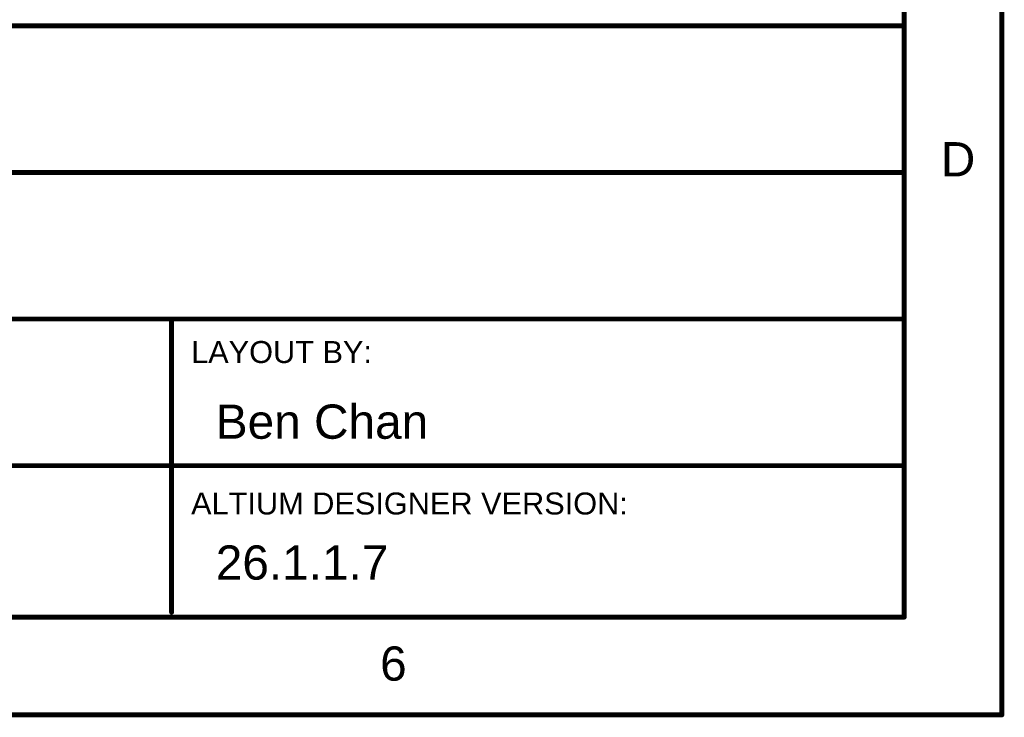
# Model space of a CAD drawing. Header units: inches. Extents: x -0.5 to 14.5, y -1.3 to 8.2.
# Tile 184 of 196: x 12.5 to 14.5, y -1.3 to 0.1. Entities that reach past the tile are written whole.
import ezdxf

# ---------------------------------------------------------------- set-up
doc = ezdxf.new("R2010")
doc.units = ezdxf.units.IN
doc.header["$MEASUREMENT"] = 0
doc.layers.add('M9 Title Sheet', color=56, linetype='Continuous')
doc.styles.add('Arial', font='txt', dxfattribs={"height": 0.2})

msp = doc.modelspace()

# ---------------------------------------------------------------- linework, layer by layer
at = {"layer": 'M9 Title Sheet'}
for points in [[(14.5085, -1.3335, 0.01, 0.01, 0), (14.5085, 8.1665, 0.01, 0.01, 0)], [(14.3085, -1.1335, 0.01, 0.01, 0), (14.3085, 7.9665, 0.01, 0.01, 0)], [(11.3035, 0.0765, 0.01, 0.01, 0), (14.3035, 0.0765, 0.01, 0.01, 0)], [(14.3085, -1.1335, 0.01, 0.01, 0), (14.3085, 0.0665, 0.01, 0.01, 0)], [(11.3035, -0.2235, 0.01, 0.01, 0), (14.3035, -0.2235, 0.01, 0.01, 0)], [(11.3035, -0.5235, 0.01, 0.01, 0), (14.3035, -0.5235, 0.01, 0.01, 0)], [(12.8085, -1.1235, 0.01, 0.01, 0), (12.8085, -0.5235, 0.01, 0.01, 0)], [(11.3035, -0.8235, 0.01, 0.01, 0), (14.3035, -0.8235, 0.01, 0.01, 0)], [(-0.2915, -1.1335, 0.01, 0.01, 0), (14.3085, -1.1335, 0.01, 0.01, 0)], [(-0.4915, -1.3335, 0.01, 0.01, 0), (14.5085, -1.3335, 0.01, 0.01, 0)]]:
    msp.add_lwpolyline(points, format="xyseb", dxfattribs=at)
for points in [[(14.301, 0.0765, 0.005, 0.005, 1), (14.306, 0.0765, 0.005, 0.005, 1)], [(14.306, 0.0665, 0.005, 0.005, 1), (14.311, 0.0665, 0.005, 0.005, 1)], [(14.301, -0.2235, 0.005, 0.005, 1), (14.306, -0.2235, 0.005, 0.005, 1)], [(12.806, -0.5235, 0.005, 0.005, 1), (12.811, -0.5235, 0.005, 0.005, 1)], [(14.301, -0.5235, 0.005, 0.005, 1), (14.306, -0.5235, 0.005, 0.005, 1)], [(14.301, -0.8235, 0.005, 0.005, 1), (14.306, -0.8235, 0.005, 0.005, 1)], [(12.806, -1.1235, 0.005, 0.005, 1), (12.811, -1.1235, 0.005, 0.005, 1)], [(14.306, -1.1335, 0.005, 0.005, 1), (14.311, -1.1335, 0.005, 0.005, 1)], [(14.306, -1.1335, 0.005, 0.005, 1), (14.311, -1.1335, 0.005, 0.005, 1)], [(14.306, -1.1335, 0.005, 0.005, 1), (14.311, -1.1335, 0.005, 0.005, 1)], [(14.506, -1.3335, 0.005, 0.005, 1), (14.511, -1.3335, 0.005, 0.005, 1)], [(14.506, -1.3335, 0.005, 0.005, 1), (14.511, -1.3335, 0.005, 0.005, 1)]]:
    msp.add_lwpolyline(points, format="xyseb", close=True, dxfattribs=at)

# ---------------------------------------------------------------- texts
at = {"layer": 'M9 Title Sheet', "style": 'Arial'}
for s, height, p in [('D', 0.07, (14.3835, -0.2315)), ('LAYOUT BY:', 0.045, (12.8485, -0.6135)), ('Ben Chan', 0.07, (12.899, -0.7685)), ('ALTIUM DESIGNER VERSION:', 0.045, (12.8485, -0.9235)), ('26.1.1.7', 0.07, (12.899, -1.0568)), ('6', 0.07, (13.2355, -1.2635))]:
    msp.add_text(s, height=height, dxfattribs=at).set_placement(p)

doc.saveas('drawing.dxf')
